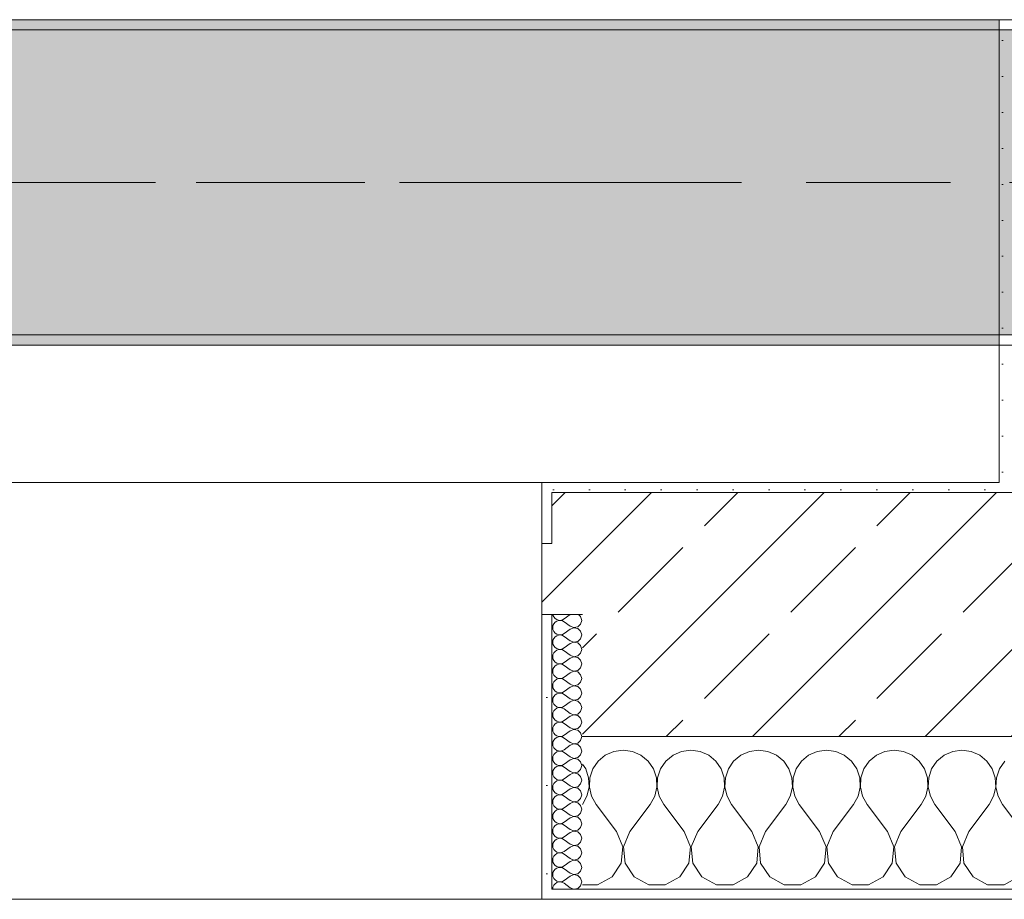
# Model space of a CAD drawing. Header units: metres. Extents: x -3.6 to 84.5, y -11 to 16.8.
# Tile 77 of 137: x 21.006 to 21.975, y -0.155 to 0.71. Entities that reach past the tile are written whole.
import ezdxf

# ---------------------------------------------------------------- set-up
doc = ezdxf.new("R2010")
doc.units = ezdxf.units.M
doc.header["$MEASUREMENT"] = 0
doc.linetypes.add('Achse', pattern=[0.2, 0.1, -0.05, 0, -0.05])
doc.linetypes.add('Strichlinie doppelt', pattern=[0.546806, 0.264583, -0.105833, 0.070556, -0.105833])
for name, color, linetype in [('451 - Universal.Achsen Raster', 7, 'Continuous'), ('604 - Struktur.Wand Aussen', 7, 'Continuous'), ('607 - Struktur.Stütze', 7, 'Continuous'), ('608 - Struktur.Träger', 7, 'Continuous')]:
    doc.layers.add(name, color=color, linetype=linetype)
pattern_1 = [(45, (0, 0), (-0.01767767, 0.01767767), [0, -0.025])]
pattern_2 = [(0, (0, 0), (0, 0.08660254), [0, -0.05]), (0, (0.025, 0.0433), (0, 0.08660254), [0, -0.05])]
pattern_3 = [(45, (0, 0), (-0.08485281, 0.08485281), []), (45, (-0.04243, 0.04243), (-0.08485281, 0.08485281), [0.09, -0.03])]

# ---------------------------------------------------------------- blocks, each defined once
blk = doc.blocks.new('*X75')
at = {"layer": '604 - Struktur.Wand Aussen', "color": 7, "linetype": 'Continuous', "lineweight": 5}
for p, q in [((21.59089, -0.0096), (21.58248, -0.01331)), ((21.6, -0.00833), (21.59089, -0.0096)), ((21.60911, -0.0096), (21.6, -0.00833)), ((21.61752, -0.01331), (21.60911, -0.0096)), ((21.65756, -0.0096), (21.64914, -0.01331)), ((21.66667, -0.00833), (21.65756, -0.0096)), ((21.67578, -0.0096), (21.66667, -0.00833)), ((21.68419, -0.01331), (21.67578, -0.0096)), ((21.72422, -0.0096), (21.71581, -0.01331)), ((21.73333, -0.00833), (21.72422, -0.0096)), ((21.74244, -0.0096), (21.73333, -0.00833)), ((21.75086, -0.01331), (21.74244, -0.0096)), ((21.79089, -0.0096), (21.78248, -0.01331)), ((21.8, -0.00833), (21.79089, -0.0096)), ((21.80911, -0.0096), (21.8, -0.00833)), ((21.81752, -0.01331), (21.80911, -0.0096)), ((21.85756, -0.0096), (21.84914, -0.01331)), ((21.86667, -0.00833), (21.85756, -0.0096)), ((21.87578, -0.0096), (21.86667, -0.00833)), ((21.88419, -0.01331), (21.87578, -0.0096)), ((21.92422, -0.0096), (21.91581, -0.01331)), ((21.93333, -0.00833), (21.92422, -0.0096)), ((21.94244, -0.0096), (21.93333, -0.00833)), ((21.95086, -0.01331), (21.94244, -0.0096)), ((21.57539, -0.01918), (21.57019, -0.02676)), ((21.58248, -0.01331), (21.57539, -0.01918)), ((21.62461, -0.01918), (21.61752, -0.01331)), ((21.62981, -0.02676), (21.62461, -0.01918)), ((21.64206, -0.01918), (21.63685, -0.02676)), ((21.64914, -0.01331), (21.64206, -0.01918)), ((21.69127, -0.01918), (21.68419, -0.01331)), ((21.69648, -0.02676), (21.69127, -0.01918)), ((21.70873, -0.01918), (21.70352, -0.02676)), ((21.71581, -0.01331), (21.70873, -0.01918)), ((21.75794, -0.01918), (21.75086, -0.01331)), ((21.76315, -0.02676), (21.75794, -0.01918)), ((21.77539, -0.01918), (21.77019, -0.02676)), ((21.78248, -0.01331), (21.77539, -0.01918)), ((21.82461, -0.01918), (21.81752, -0.01331)), ((21.82981, -0.02676), (21.82461, -0.01918)), ((21.84206, -0.01918), (21.83685, -0.02676)), ((21.84914, -0.01331), (21.84206, -0.01918)), ((21.89127, -0.01918), (21.88419, -0.01331)), ((21.89648, -0.02676), (21.89127, -0.01918)), ((21.90873, -0.01918), (21.90352, -0.02676)), ((21.91581, -0.01331), (21.90873, -0.01918)), ((21.95794, -0.01918), (21.95086, -0.01331)), ((21.96315, -0.02676), (21.95794, -0.01918)), ((21.97539, -0.01918), (21.97019, -0.02676)), ((21.56315, -0.02676), (21.56, -0.02218)), ((21.56609, -0.03547), (21.56315, -0.02676)), ((21.57019, -0.02676), (21.56725, -0.03547)), ((21.63275, -0.03547), (21.62981, -0.02676)), ((21.63685, -0.02676), (21.63391, -0.03547)), ((21.69942, -0.03547), (21.69648, -0.02676)), ((21.70352, -0.02676), (21.70058, -0.03547)), ((21.76609, -0.03547), (21.76315, -0.02676)), ((21.77019, -0.02676), (21.76725, -0.03547)), ((21.83275, -0.03547), (21.82981, -0.02676)), ((21.83685, -0.02676), (21.83391, -0.03547)), ((21.89942, -0.03547), (21.89648, -0.02676)), ((21.90352, -0.02676), (21.90058, -0.03547)), ((21.96609, -0.03547), (21.96315, -0.02676)), ((21.97019, -0.02676), (21.96725, -0.03547)), ((21.56653, -0.04466), (21.56609, -0.03547)), ((21.56725, -0.03547), (21.5668, -0.04466)), ((21.6332, -0.04466), (21.63275, -0.03547)), ((21.63391, -0.03547), (21.63347, -0.04466)), ((21.69987, -0.04466), (21.69942, -0.03547)), ((21.70058, -0.03547), (21.70013, -0.04466)), ((21.76653, -0.04466), (21.76609, -0.03547)), ((21.76725, -0.03547), (21.7668, -0.04466)), ((21.8332, -0.04466), (21.83275, -0.03547)), ((21.83391, -0.03547), (21.83347, -0.04466)), ((21.89987, -0.04466), (21.89942, -0.03547)), ((21.90058, -0.03547), (21.90013, -0.04466)), ((21.96653, -0.04466), (21.96609, -0.03547)), ((21.96725, -0.03547), (21.9668, -0.04466)), ((21.56445, -0.05362), (21.56653, -0.04466)), ((21.5668, -0.04466), (21.56888, -0.05362)), ((21.63112, -0.05362), (21.6332, -0.04466)), ((21.63347, -0.04466), (21.63555, -0.05362)), ((21.69778, -0.05362), (21.69987, -0.04466)), ((21.70013, -0.04466), (21.70222, -0.05362)), ((21.76445, -0.05362), (21.76653, -0.04466)), ((21.7668, -0.04466), (21.76888, -0.05362)), ((21.83112, -0.05362), (21.8332, -0.04466)), ((21.83347, -0.04466), (21.83555, -0.05362)), ((21.89778, -0.05362), (21.89987, -0.04466)), ((21.90013, -0.04466), (21.90222, -0.05362)), ((21.96445, -0.05362), (21.96653, -0.04466)), ((21.9668, -0.04466), (21.96888, -0.05362)), ((21.56, -0.06167), (21.56445, -0.05362)), ((21.56888, -0.05362), (21.57333, -0.06167)), ((21.62667, -0.06167), (21.63112, -0.05362)), ((21.63555, -0.05362), (21.64, -0.06167)), ((21.69333, -0.06167), (21.69778, -0.05362)), ((21.70222, -0.05362), (21.70667, -0.06167)), ((21.76, -0.06167), (21.76445, -0.05362)), ((21.76888, -0.05362), (21.77333, -0.06167)), ((21.82667, -0.06167), (21.83112, -0.05362)), ((21.83555, -0.05362), (21.84, -0.06167)), ((21.89333, -0.06167), (21.89778, -0.05362)), ((21.90222, -0.05362), (21.90667, -0.06167)), ((21.96, -0.06167), (21.96445, -0.05362)), ((21.96888, -0.05362), (21.97333, -0.06167)), ((21.59333, -0.08833), (21.57333, -0.06167)), ((21.60667, -0.08833), (21.62667, -0.06167)), ((21.66, -0.08833), (21.64, -0.06167)), ((21.67333, -0.08833), (21.69333, -0.06167)), ((21.72667, -0.08833), (21.70667, -0.06167)), ((21.74, -0.08833), (21.76, -0.06167)), ((21.79333, -0.08833), (21.77333, -0.06167)), ((21.80667, -0.08833), (21.82667, -0.06167)), ((21.86, -0.08833), (21.84, -0.06167)), ((21.87333, -0.08833), (21.89333, -0.06167)), ((21.92667, -0.08833), (21.90667, -0.06167)), ((21.94, -0.08833), (21.96, -0.06167)), ((21.99333, -0.08833), (21.97333, -0.06167)), ((21.59962, -0.1033), (21.59333, -0.08833)), ((21.60667, -0.08833), (21.60038, -0.1033)), ((21.66629, -0.1033), (21.66, -0.08833)), ((21.67333, -0.08833), (21.66705, -0.1033)), ((21.73295, -0.1033), (21.72667, -0.08833)), ((21.74, -0.08833), (21.73371, -0.1033)), ((21.79962, -0.1033), (21.79333, -0.08833)), ((21.80667, -0.08833), (21.80038, -0.1033)), ((21.86629, -0.1033), (21.86, -0.08833)), ((21.87333, -0.08833), (21.86705, -0.1033)), ((21.93295, -0.1033), (21.92667, -0.08833)), ((21.94, -0.08833), (21.93371, -0.1033)), ((21.59808, -0.11947), (21.59962, -0.1033)), ((21.60038, -0.1033), (21.60192, -0.11947)), ((21.66475, -0.11947), (21.66629, -0.1033)), ((21.66705, -0.1033), (21.66858, -0.11947)), ((21.73142, -0.11947), (21.73295, -0.1033)), ((21.73371, -0.1033), (21.73525, -0.11947)), ((21.79808, -0.11947), (21.79962, -0.1033)), ((21.80038, -0.1033), (21.80192, -0.11947)), ((21.86475, -0.11947), (21.86629, -0.1033)), ((21.86705, -0.1033), (21.86858, -0.11947)), ((21.93142, -0.11947), (21.93295, -0.1033)), ((21.93371, -0.1033), (21.93525, -0.11947)), ((21.5891, -0.13299), (21.59808, -0.11947)), ((21.60192, -0.11947), (21.6109, -0.13299)), ((21.65576, -0.13299), (21.66475, -0.11947)), ((21.66858, -0.11947), (21.67757, -0.13299)), ((21.72243, -0.13299), (21.73142, -0.11947)), ((21.73525, -0.11947), (21.74424, -0.13299)), ((21.7891, -0.13299), (21.79808, -0.11947)), ((21.80192, -0.11947), (21.8109, -0.13299)), ((21.85576, -0.13299), (21.86475, -0.11947)), ((21.86858, -0.11947), (21.87757, -0.13299)), ((21.92243, -0.13299), (21.93142, -0.11947)), ((21.93525, -0.11947), (21.94424, -0.13299)), ((21.57479, -0.14066), (21.5891, -0.13299)), ((21.6109, -0.13299), (21.62521, -0.14066)), ((21.64145, -0.14066), (21.65576, -0.13299)), ((21.67757, -0.13299), (21.69188, -0.14066)), ((21.70812, -0.14066), (21.72243, -0.13299)), ((21.74424, -0.13299), (21.75855, -0.14066)), ((21.77479, -0.14066), (21.7891, -0.13299)), ((21.8109, -0.13299), (21.82521, -0.14066)), ((21.84145, -0.14066), (21.85576, -0.13299)), ((21.87757, -0.13299), (21.89188, -0.14066)), ((21.90812, -0.14066), (21.92243, -0.13299)), ((21.94424, -0.13299), (21.95855, -0.14066)), ((21.97479, -0.14066), (21.9891, -0.13299)), ((21.56, -0.14066), (21.57479, -0.14066)), ((21.62521, -0.14066), (21.64145, -0.14066)), ((21.69188, -0.14066), (21.70812, -0.14066)), ((21.75855, -0.14066), (21.77479, -0.14066)), ((21.82521, -0.14066), (21.84145, -0.14066)), ((21.89188, -0.14066), (21.90812, -0.14066)), ((21.95855, -0.14066), (21.97479, -0.14066))]:
    blk.add_line(p, q, dxfattribs=at)
blk = doc.blocks.new('*X96')
at = {"layer": '604 - Struktur.Wand Aussen', "color": 7, "linetype": 'Continuous', "lineweight": 5}
for p, q in [((21.53091, 0.125), (21.53099, 0.12448)), ((21.53099, 0.12448), (21.53178, 0.12267)), ((21.53178, 0.12267), (21.53304, 0.12116)), ((21.53304, 0.11742), (21.53178, 0.1159)), ((21.53304, 0.12116), (21.53466, 0.12004)), ((21.53466, 0.11853), (21.53304, 0.11742)), ((21.53466, 0.12004), (21.53653, 0.11941)), ((21.53653, 0.11916), (21.53466, 0.11853)), ((21.53653, 0.11941), (21.5385, 0.11931)), ((21.5385, 0.11926), (21.53653, 0.11916)), ((21.5385, 0.11931), (21.54042, 0.11976)), ((21.54042, 0.11881), (21.5385, 0.11926)), ((21.54042, 0.11976), (21.54214, 0.12071)), ((21.54214, 0.11786), (21.54042, 0.11881)), ((21.54786, 0.125), (21.54214, 0.12071)), ((21.54786, 0.11357), (21.54214, 0.11786)), ((21.55822, 0.12304), (21.55608, 0.125)), ((21.55929, 0.11929), (21.55822, 0.12304)), ((21.55822, 0.11553), (21.55929, 0.11929)), ((21.53099, 0.11409), (21.53071, 0.11214)), ((21.53071, 0.11214), (21.53099, 0.11019)), ((21.53178, 0.1159), (21.53099, 0.11409)), ((21.53099, 0.11019), (21.53178, 0.10839)), ((21.53178, 0.10839), (21.53304, 0.10687)), ((21.53304, 0.10687), (21.53466, 0.10575)), ((21.54786, 0.11071), (21.54214, 0.10643)), ((21.54786, 0.11357), (21.5515, 0.11217)), ((21.5515, 0.11211), (21.54786, 0.11071)), ((21.5515, 0.11217), (21.55534, 0.1129)), ((21.55534, 0.11139), (21.5515, 0.11211)), ((21.55534, 0.1129), (21.55822, 0.11553)), ((21.55822, 0.10876), (21.55534, 0.11139)), ((21.55929, 0.105), (21.55822, 0.10876)), ((21.53099, 0.09981), (21.53071, 0.09786)), ((21.53071, 0.09786), (21.53099, 0.09591)), ((21.53178, 0.10161), (21.53099, 0.09981)), ((21.53304, 0.10313), (21.53178, 0.10161)), ((21.53466, 0.10425), (21.53304, 0.10313)), ((21.53466, 0.10575), (21.53653, 0.10512)), ((21.53653, 0.10488), (21.53466, 0.10425)), ((21.53653, 0.10512), (21.5385, 0.10503)), ((21.5385, 0.10497), (21.53653, 0.10488)), ((21.5385, 0.10503), (21.54042, 0.10547)), ((21.54042, 0.10453), (21.5385, 0.10497)), ((21.54042, 0.10547), (21.54214, 0.10643)), ((21.54214, 0.10357), (21.54042, 0.10453)), ((21.54786, 0.09929), (21.54214, 0.10357)), ((21.54786, 0.09929), (21.5515, 0.09789)), ((21.5515, 0.09783), (21.54786, 0.09643)), ((21.5515, 0.09789), (21.55534, 0.09861)), ((21.55534, 0.0971), (21.5515, 0.09783)), ((21.55534, 0.09861), (21.55822, 0.10124)), ((21.55822, 0.09447), (21.55534, 0.0971)), ((21.55822, 0.10124), (21.55929, 0.105)), ((21.53099, 0.09591), (21.53178, 0.0941)), ((21.53178, 0.08733), (21.53099, 0.08552)), ((21.53178, 0.0941), (21.53304, 0.09258)), ((21.53304, 0.08884), (21.53178, 0.08733)), ((21.53304, 0.09258), (21.53466, 0.09147)), ((21.53466, 0.08996), (21.53304, 0.08884)), ((21.53466, 0.09147), (21.53653, 0.09084)), ((21.53653, 0.09059), (21.53466, 0.08996)), ((21.53653, 0.09084), (21.5385, 0.09074)), ((21.5385, 0.09069), (21.53653, 0.09059)), ((21.5385, 0.09074), (21.54042, 0.09119)), ((21.54042, 0.09024), (21.5385, 0.09069)), ((21.54042, 0.09119), (21.54214, 0.09214)), ((21.54214, 0.08929), (21.54042, 0.09024)), ((21.54786, 0.09643), (21.54214, 0.09214)), ((21.54786, 0.085), (21.54214, 0.08929)), ((21.55929, 0.09071), (21.55822, 0.09447)), ((21.55822, 0.08696), (21.55929, 0.09071)), ((21.53099, 0.08552), (21.53071, 0.08357)), ((21.53071, 0.08357), (21.53099, 0.08162)), ((21.53099, 0.08162), (21.53178, 0.07982)), ((21.53178, 0.07982), (21.53304, 0.0783)), ((21.53304, 0.0783), (21.53466, 0.07718)), ((21.54042, 0.0769), (21.54214, 0.07786)), ((21.54786, 0.08214), (21.54214, 0.07786)), ((21.54786, 0.085), (21.5515, 0.0836)), ((21.5515, 0.08354), (21.54786, 0.08214)), ((21.5515, 0.0836), (21.55534, 0.08433)), ((21.55534, 0.08282), (21.5515, 0.08354)), ((21.55534, 0.08433), (21.55822, 0.08696)), ((21.55822, 0.08018), (21.55534, 0.08282)), ((21.55929, 0.07643), (21.55822, 0.08018)), ((21.53099, 0.07124), (21.53071, 0.06929)), ((21.53071, 0.06929), (21.53099, 0.06733)), ((21.53178, 0.07304), (21.53099, 0.07124)), ((21.53304, 0.07456), (21.53178, 0.07304)), ((21.53466, 0.07567), (21.53304, 0.07456)), ((21.53466, 0.07718), (21.53653, 0.07655)), ((21.53653, 0.0763), (21.53466, 0.07567)), ((21.53653, 0.07655), (21.5385, 0.07646)), ((21.5385, 0.0764), (21.53653, 0.0763)), ((21.5385, 0.07646), (21.54042, 0.0769)), ((21.54042, 0.07595), (21.5385, 0.0764)), ((21.54214, 0.075), (21.54042, 0.07595)), ((21.54786, 0.07071), (21.54214, 0.075)), ((21.54786, 0.06786), (21.54214, 0.06357)), ((21.54786, 0.07071), (21.5515, 0.06931)), ((21.5515, 0.06926), (21.54786, 0.06786)), ((21.5515, 0.06931), (21.55534, 0.07004)), ((21.55534, 0.06853), (21.5515, 0.06926)), ((21.55534, 0.07004), (21.55822, 0.07267)), ((21.55822, 0.0659), (21.55534, 0.06853)), ((21.55822, 0.07267), (21.55929, 0.07643)), ((21.53099, 0.06733), (21.53178, 0.06553)), ((21.53178, 0.05876), (21.53099, 0.05695)), ((21.53178, 0.06553), (21.53304, 0.06401)), ((21.53304, 0.06027), (21.53178, 0.05876)), ((21.53304, 0.06401), (21.53466, 0.0629)), ((21.53466, 0.06139), (21.53304, 0.06027)), ((21.53466, 0.0629), (21.53653, 0.06227)), ((21.53653, 0.06202), (21.53466, 0.06139)), ((21.53653, 0.06227), (21.5385, 0.06217)), ((21.5385, 0.06211), (21.53653, 0.06202)), ((21.5385, 0.06217), (21.54042, 0.06262)), ((21.54042, 0.06167), (21.5385, 0.06211)), ((21.54042, 0.06262), (21.54214, 0.06357)), ((21.54214, 0.06071), (21.54042, 0.06167)), ((21.54786, 0.05643), (21.54214, 0.06071)), ((21.55534, 0.05575), (21.55822, 0.05839)), ((21.55929, 0.06214), (21.55822, 0.0659)), ((21.55822, 0.05839), (21.55929, 0.06214)), ((21.53099, 0.05695), (21.53071, 0.055)), ((21.53071, 0.055), (21.53099, 0.05305)), ((21.53099, 0.05305), (21.53178, 0.05124)), ((21.53178, 0.05124), (21.53304, 0.04973)), ((21.53304, 0.04973), (21.53466, 0.04861)), ((21.53466, 0.04861), (21.53653, 0.04798)), ((21.54042, 0.04833), (21.54214, 0.04929)), ((21.54786, 0.05357), (21.54214, 0.04929)), ((21.54786, 0.05643), (21.5515, 0.05503)), ((21.5515, 0.05497), (21.54786, 0.05357)), ((21.5515, 0.05503), (21.55534, 0.05575)), ((21.55534, 0.05425), (21.5515, 0.05497)), ((21.55822, 0.05161), (21.55534, 0.05425)), ((21.55929, 0.04786), (21.55822, 0.05161)), ((21.53099, 0.04267), (21.53071, 0.04071)), ((21.53071, 0.04071), (21.53099, 0.03876)), ((21.53178, 0.04447), (21.53099, 0.04267)), ((21.53099, 0.03876), (21.53178, 0.03696)), ((21.53304, 0.04599), (21.53178, 0.04447)), ((21.53466, 0.0471), (21.53304, 0.04599)), ((21.53653, 0.04773), (21.53466, 0.0471)), ((21.53653, 0.04798), (21.5385, 0.04789)), ((21.5385, 0.04783), (21.53653, 0.04773)), ((21.5385, 0.04789), (21.54042, 0.04833)), ((21.54042, 0.04738), (21.5385, 0.04783)), ((21.54214, 0.04643), (21.54042, 0.04738)), ((21.54786, 0.04214), (21.54214, 0.04643)), ((21.54786, 0.03929), (21.54214, 0.035)), ((21.54786, 0.04214), (21.5515, 0.04074)), ((21.5515, 0.04069), (21.54786, 0.03929)), ((21.5515, 0.04074), (21.55534, 0.04147)), ((21.55534, 0.03996), (21.5515, 0.04069)), ((21.55534, 0.04147), (21.55822, 0.0441)), ((21.55822, 0.03733), (21.55534, 0.03996)), ((21.55822, 0.0441), (21.55929, 0.04786)), ((21.53178, 0.03018), (21.53099, 0.02838)), ((21.53178, 0.03696), (21.53304, 0.03544)), ((21.53304, 0.0317), (21.53178, 0.03018)), ((21.53304, 0.03544), (21.53466, 0.03433)), ((21.53466, 0.03282), (21.53304, 0.0317)), ((21.53466, 0.03433), (21.53653, 0.0337)), ((21.53653, 0.03345), (21.53466, 0.03282)), ((21.53653, 0.0337), (21.5385, 0.0336)), ((21.5385, 0.03354), (21.53653, 0.03345)), ((21.5385, 0.0336), (21.54042, 0.03405)), ((21.54042, 0.0331), (21.5385, 0.03354)), ((21.54042, 0.03405), (21.54214, 0.035)), ((21.54214, 0.03214), (21.54042, 0.0331)), ((21.54786, 0.02786), (21.54214, 0.03214)), ((21.55534, 0.02718), (21.55822, 0.02982)), ((21.55929, 0.03357), (21.55822, 0.03733)), ((21.55822, 0.02982), (21.55929, 0.03357)), ((21.53099, 0.02838), (21.53071, 0.02643)), ((21.53071, 0.02643), (21.53099, 0.02448)), ((21.53099, 0.02448), (21.53178, 0.02267)), ((21.53178, 0.02267), (21.53304, 0.02116)), ((21.53304, 0.02116), (21.53466, 0.02004)), ((21.53466, 0.02004), (21.53653, 0.01941)), ((21.53653, 0.01941), (21.5385, 0.01931)), ((21.5385, 0.01931), (21.54042, 0.01976)), ((21.54042, 0.01976), (21.54214, 0.02071)), ((21.54786, 0.025), (21.54214, 0.02071)), ((21.54786, 0.02786), (21.5515, 0.02646)), ((21.5515, 0.0264), (21.54786, 0.025)), ((21.5515, 0.02646), (21.55534, 0.02718)), ((21.55534, 0.02567), (21.5515, 0.0264)), ((21.55822, 0.02304), (21.55534, 0.02567)), ((21.55929, 0.01929), (21.55822, 0.02304)), ((21.53099, 0.01409), (21.53071, 0.01214)), ((21.53071, 0.01214), (21.53099, 0.01019)), ((21.53178, 0.0159), (21.53099, 0.01409)), ((21.53099, 0.01019), (21.53178, 0.00839)), ((21.53304, 0.01742), (21.53178, 0.0159)), ((21.53466, 0.01853), (21.53304, 0.01742)), ((21.53653, 0.01916), (21.53466, 0.01853)), ((21.5385, 0.01926), (21.53653, 0.01916)), ((21.54042, 0.01881), (21.5385, 0.01926)), ((21.54214, 0.01786), (21.54042, 0.01881)), ((21.54786, 0.01357), (21.54214, 0.01786)), ((21.54786, 0.01071), (21.54214, 0.00643)), ((21.54786, 0.01357), (21.5515, 0.01217)), ((21.5515, 0.01211), (21.54786, 0.01071)), ((21.5515, 0.01217), (21.55534, 0.0129)), ((21.55534, 0.01139), (21.5515, 0.01211)), ((21.55534, 0.0129), (21.55822, 0.01553)), ((21.55822, 0.00876), (21.55534, 0.01139)), ((21.55822, 0.01553), (21.55929, 0.01929)), ((21.53178, 0.00161), (21.53099, -0.00019)), ((21.53178, 0.00839), (21.53304, 0.00687)), ((21.53304, 0.00313), (21.53178, 0.00161)), ((21.53304, 0.00687), (21.53466, 0.00575)), ((21.53466, 0.00425), (21.53304, 0.00313)), ((21.53466, 0.00575), (21.53653, 0.00512)), ((21.53653, 0.00488), (21.53466, 0.00425)), ((21.53653, 0.00512), (21.5385, 0.00503)), ((21.5385, 0.00497), (21.53653, 0.00488)), ((21.5385, 0.00503), (21.54042, 0.00547)), ((21.54042, 0.00453), (21.5385, 0.00497)), ((21.54042, 0.00547), (21.54214, 0.00643)), ((21.54214, 0.00357), (21.54042, 0.00453)), ((21.54786, -0.00071), (21.54214, 0.00357)), ((21.55534, -0.00139), (21.55822, 0.00124)), ((21.55929, 0.005), (21.55822, 0.00876)), ((21.55822, 0.00124), (21.55929, 0.005)), ((21.53099, -0.00019), (21.53071, -0.00214)), ((21.53071, -0.00214), (21.53099, -0.00409)), ((21.53099, -0.00409), (21.53178, -0.0059)), ((21.53178, -0.0059), (21.53304, -0.00742)), ((21.53304, -0.00742), (21.53466, -0.00853)), ((21.53466, -0.00853), (21.53653, -0.00916)), ((21.53653, -0.00941), (21.53466, -0.01004)), ((21.53653, -0.00916), (21.5385, -0.00926)), ((21.5385, -0.00931), (21.53653, -0.00941)), ((21.5385, -0.00926), (21.54042, -0.00881)), ((21.54042, -0.00976), (21.5385, -0.00931)), ((21.54042, -0.00881), (21.54214, -0.00786)), ((21.54786, -0.00357), (21.54214, -0.00786)), ((21.54786, -0.00071), (21.5515, -0.00211)), ((21.5515, -0.00217), (21.54786, -0.00357)), ((21.5515, -0.00211), (21.55534, -0.00139)), ((21.55534, -0.0029), (21.5515, -0.00217)), ((21.55822, -0.00553), (21.55534, -0.0029)), ((21.55929, -0.00929), (21.55822, -0.00553)), ((21.55822, -0.01304), (21.55929, -0.00929)), ((21.53099, -0.01448), (21.53071, -0.01643)), ((21.53071, -0.01643), (21.53099, -0.01838)), ((21.53178, -0.01267), (21.53099, -0.01448)), ((21.53099, -0.01838), (21.53178, -0.02018)), ((21.53304, -0.01116), (21.53178, -0.01267)), ((21.53466, -0.01004), (21.53304, -0.01116)), ((21.54214, -0.01071), (21.54042, -0.00976)), ((21.54786, -0.015), (21.54214, -0.01071)), ((21.54786, -0.01786), (21.54214, -0.02214)), ((21.54786, -0.015), (21.5515, -0.0164)), ((21.5515, -0.01646), (21.54786, -0.01786)), ((21.5515, -0.0164), (21.55534, -0.01567)), ((21.55534, -0.01718), (21.5515, -0.01646)), ((21.55534, -0.01567), (21.55822, -0.01304)), ((21.55822, -0.01982), (21.55534, -0.01718)), ((21.53099, -0.02876), (21.53071, -0.03071)), ((21.53178, -0.02696), (21.53099, -0.02876)), ((21.53178, -0.02018), (21.53304, -0.0217)), ((21.53304, -0.02544), (21.53178, -0.02696)), ((21.53304, -0.0217), (21.53466, -0.02282)), ((21.53466, -0.02433), (21.53304, -0.02544)), ((21.53466, -0.02282), (21.53653, -0.02345)), ((21.53653, -0.0237), (21.53466, -0.02433)), ((21.53653, -0.02345), (21.5385, -0.02354)), ((21.5385, -0.0236), (21.53653, -0.0237)), ((21.5385, -0.02354), (21.54042, -0.0231)), ((21.54042, -0.02405), (21.5385, -0.0236)), ((21.54042, -0.0231), (21.54214, -0.02214)), ((21.54214, -0.025), (21.54042, -0.02405)), ((21.54786, -0.02929), (21.54214, -0.025)), ((21.55534, -0.02996), (21.55822, -0.02733)), ((21.55929, -0.02357), (21.55822, -0.01982)), ((21.55822, -0.02733), (21.55929, -0.02357)), ((21.53071, -0.03071), (21.53099, -0.03267)), ((21.53099, -0.03267), (21.53178, -0.03447)), ((21.53178, -0.03447), (21.53304, -0.03599)), ((21.53304, -0.03599), (21.53466, -0.0371)), ((21.53466, -0.03861), (21.53304, -0.03973)), ((21.53466, -0.0371), (21.53653, -0.03773)), ((21.53653, -0.03798), (21.53466, -0.03861)), ((21.53653, -0.03773), (21.5385, -0.03783)), ((21.5385, -0.03789), (21.53653, -0.03798)), ((21.5385, -0.03783), (21.54042, -0.03738)), ((21.54042, -0.03833), (21.5385, -0.03789)), ((21.54042, -0.03738), (21.54214, -0.03643)), ((21.54214, -0.03929), (21.54042, -0.03833)), ((21.54786, -0.03214), (21.54214, -0.03643)), ((21.54786, -0.02929), (21.5515, -0.03069)), ((21.5515, -0.03074), (21.54786, -0.03214)), ((21.5515, -0.03069), (21.55534, -0.02996)), ((21.55534, -0.03147), (21.5515, -0.03074)), ((21.55822, -0.0341), (21.55534, -0.03147)), ((21.55929, -0.03786), (21.55822, -0.0341)), ((21.55822, -0.04161), (21.55929, -0.03786)), ((21.53099, -0.04305), (21.53071, -0.045)), ((21.53071, -0.045), (21.53099, -0.04695)), ((21.53178, -0.04124), (21.53099, -0.04305)), ((21.53099, -0.04695), (21.53178, -0.04876)), ((21.53304, -0.03973), (21.53178, -0.04124)), ((21.54786, -0.04357), (21.54214, -0.03929)), ((21.54786, -0.04643), (21.54214, -0.05071)), ((21.54786, -0.04357), (21.5515, -0.04497)), ((21.5515, -0.04503), (21.54786, -0.04643)), ((21.5515, -0.04497), (21.55534, -0.04425)), ((21.55534, -0.04575), (21.5515, -0.04503)), ((21.55534, -0.04425), (21.55822, -0.04161)), ((21.55822, -0.04839), (21.55534, -0.04575)), ((21.55929, -0.05214), (21.55822, -0.04839)), ((21.53099, -0.05733), (21.53071, -0.05929)), ((21.53178, -0.05553), (21.53099, -0.05733)), ((21.53178, -0.04876), (21.53304, -0.05027)), ((21.53304, -0.05401), (21.53178, -0.05553)), ((21.53304, -0.05027), (21.53466, -0.05139)), ((21.53466, -0.0529), (21.53304, -0.05401)), ((21.53466, -0.05139), (21.53653, -0.05202)), ((21.53653, -0.05227), (21.53466, -0.0529)), ((21.53653, -0.05202), (21.5385, -0.05211)), ((21.5385, -0.05217), (21.53653, -0.05227)), ((21.5385, -0.05211), (21.54042, -0.05167)), ((21.54042, -0.05262), (21.5385, -0.05217)), ((21.54042, -0.05167), (21.54214, -0.05071)), ((21.54214, -0.05357), (21.54042, -0.05262)), ((21.54786, -0.05786), (21.54214, -0.05357)), ((21.54786, -0.05786), (21.5515, -0.05926)), ((21.55534, -0.05853), (21.55822, -0.0559)), ((21.55822, -0.0559), (21.55929, -0.05214)), ((21.53071, -0.05929), (21.53099, -0.06124)), ((21.53099, -0.06124), (21.53178, -0.06304)), ((21.53178, -0.06304), (21.53304, -0.06456)), ((21.53304, -0.06456), (21.53466, -0.06567)), ((21.53466, -0.06718), (21.53304, -0.0683)), ((21.53466, -0.06567), (21.53653, -0.0663)), ((21.53653, -0.06655), (21.53466, -0.06718)), ((21.53653, -0.0663), (21.5385, -0.0664)), ((21.5385, -0.06646), (21.53653, -0.06655)), ((21.5385, -0.0664), (21.54042, -0.06595)), ((21.54042, -0.0669), (21.5385, -0.06646)), ((21.54042, -0.06595), (21.54214, -0.065)), ((21.54214, -0.06786), (21.54042, -0.0669)), ((21.54786, -0.06071), (21.54214, -0.065)), ((21.5515, -0.05931), (21.54786, -0.06071)), ((21.5515, -0.05926), (21.55534, -0.05853)), ((21.55534, -0.06004), (21.5515, -0.05931)), ((21.55822, -0.06267), (21.55534, -0.06004)), ((21.55929, -0.06643), (21.55822, -0.06267)), ((21.55822, -0.07018), (21.55929, -0.06643)), ((21.53099, -0.07162), (21.53071, -0.07357)), ((21.53071, -0.07357), (21.53099, -0.07552)), ((21.53178, -0.06982), (21.53099, -0.07162)), ((21.53099, -0.07552), (21.53178, -0.07733)), ((21.53304, -0.0683), (21.53178, -0.06982)), ((21.53178, -0.07733), (21.53304, -0.07884)), ((21.54786, -0.07214), (21.54214, -0.06786)), ((21.54786, -0.075), (21.54214, -0.07929)), ((21.54786, -0.07214), (21.5515, -0.07354)), ((21.5515, -0.0736), (21.54786, -0.075)), ((21.5515, -0.07354), (21.55534, -0.07282)), ((21.55534, -0.07433), (21.5515, -0.0736)), ((21.55534, -0.07282), (21.55822, -0.07018)), ((21.55822, -0.07696), (21.55534, -0.07433)), ((21.55929, -0.08071), (21.55822, -0.07696)), ((21.53099, -0.08591), (21.53071, -0.08786)), ((21.53178, -0.0841), (21.53099, -0.08591)), ((21.53304, -0.08258), (21.53178, -0.0841)), ((21.53304, -0.07884), (21.53466, -0.07996)), ((21.53466, -0.08147), (21.53304, -0.08258)), ((21.53466, -0.07996), (21.53653, -0.08059)), ((21.53653, -0.08084), (21.53466, -0.08147)), ((21.53653, -0.08059), (21.5385, -0.08069)), ((21.5385, -0.08074), (21.53653, -0.08084)), ((21.5385, -0.08069), (21.54042, -0.08024)), ((21.54042, -0.08119), (21.5385, -0.08074)), ((21.54042, -0.08024), (21.54214, -0.07929)), ((21.54214, -0.08214), (21.54042, -0.08119)), ((21.54786, -0.08643), (21.54214, -0.08214)), ((21.54786, -0.08643), (21.5515, -0.08783)), ((21.5515, -0.08783), (21.55534, -0.0871)), ((21.55534, -0.0871), (21.55822, -0.08447)), ((21.55822, -0.08447), (21.55929, -0.08071)), ((21.53071, -0.08786), (21.53099, -0.08981)), ((21.53099, -0.08981), (21.53178, -0.09161)), ((21.53178, -0.09161), (21.53304, -0.09313)), ((21.53304, -0.09313), (21.53466, -0.09425)), ((21.53466, -0.09575), (21.53304, -0.09687)), ((21.53466, -0.09425), (21.53653, -0.09488)), ((21.53653, -0.09512), (21.53466, -0.09575)), ((21.53653, -0.09488), (21.5385, -0.09497)), ((21.5385, -0.09503), (21.53653, -0.09512)), ((21.5385, -0.09497), (21.54042, -0.09453)), ((21.54042, -0.09547), (21.5385, -0.09503)), ((21.54042, -0.09453), (21.54214, -0.09357)), ((21.54214, -0.09643), (21.54042, -0.09547)), ((21.54786, -0.08929), (21.54214, -0.09357)), ((21.54786, -0.10071), (21.54214, -0.09643)), ((21.5515, -0.08789), (21.54786, -0.08929)), ((21.55534, -0.08861), (21.5515, -0.08789)), ((21.55822, -0.09124), (21.55534, -0.08861)), ((21.55929, -0.095), (21.55822, -0.09124)), ((21.55822, -0.09876), (21.55929, -0.095)), ((21.53099, -0.10019), (21.53071, -0.10214)), ((21.53071, -0.10214), (21.53099, -0.10409)), ((21.53178, -0.09839), (21.53099, -0.10019)), ((21.53099, -0.10409), (21.53178, -0.1059)), ((21.53304, -0.09687), (21.53178, -0.09839)), ((21.53178, -0.1059), (21.53304, -0.10742)), ((21.54786, -0.10357), (21.54214, -0.10786)), ((21.54786, -0.10071), (21.5515, -0.10211)), ((21.5515, -0.10217), (21.54786, -0.10357)), ((21.5515, -0.10211), (21.55534, -0.10139)), ((21.55534, -0.1029), (21.5515, -0.10217)), ((21.55534, -0.10139), (21.55822, -0.09876)), ((21.55822, -0.10553), (21.55534, -0.1029)), ((21.55929, -0.10929), (21.55822, -0.10553)), ((21.53099, -0.11448), (21.53071, -0.11643)), ((21.53178, -0.11267), (21.53099, -0.11448)), ((21.53304, -0.11116), (21.53178, -0.11267)), ((21.53304, -0.10742), (21.53466, -0.10853)), ((21.53466, -0.11004), (21.53304, -0.11116)), ((21.53466, -0.10853), (21.53653, -0.10916)), ((21.53653, -0.10941), (21.53466, -0.11004)), ((21.53653, -0.10916), (21.5385, -0.10926)), ((21.5385, -0.10931), (21.53653, -0.10941)), ((21.5385, -0.10926), (21.54042, -0.10881)), ((21.54042, -0.10976), (21.5385, -0.10931)), ((21.54042, -0.10881), (21.54214, -0.10786)), ((21.54214, -0.11071), (21.54042, -0.10976)), ((21.54786, -0.115), (21.54214, -0.11071)), ((21.54786, -0.115), (21.5515, -0.1164)), ((21.5515, -0.1164), (21.55534, -0.11567)), ((21.55534, -0.11567), (21.55822, -0.11304)), ((21.55822, -0.11304), (21.55929, -0.10929)), ((21.53071, -0.11643), (21.53099, -0.11838)), ((21.53099, -0.11838), (21.53178, -0.12018)), ((21.53178, -0.12018), (21.53304, -0.1217)), ((21.53304, -0.12544), (21.53178, -0.12696)), ((21.53304, -0.1217), (21.53466, -0.12282)), ((21.53466, -0.12433), (21.53304, -0.12544)), ((21.53466, -0.12282), (21.53653, -0.12345)), ((21.53653, -0.1237), (21.53466, -0.12433)), ((21.53653, -0.12345), (21.5385, -0.12354)), ((21.5385, -0.1236), (21.53653, -0.1237)), ((21.5385, -0.12354), (21.54042, -0.1231)), ((21.54042, -0.12405), (21.5385, -0.1236)), ((21.54042, -0.1231), (21.54214, -0.12214)), ((21.54214, -0.125), (21.54042, -0.12405)), ((21.54786, -0.11786), (21.54214, -0.12214)), ((21.54786, -0.12929), (21.54214, -0.125)), ((21.5515, -0.11646), (21.54786, -0.11786)), ((21.55534, -0.11718), (21.5515, -0.11646)), ((21.55822, -0.11982), (21.55534, -0.11718)), ((21.55929, -0.12357), (21.55822, -0.11982)), ((21.55822, -0.12733), (21.55929, -0.12357)), ((21.53099, -0.12876), (21.53071, -0.13071)), ((21.53071, -0.13071), (21.53099, -0.13267)), ((21.53178, -0.12696), (21.53099, -0.12876)), ((21.53099, -0.13267), (21.53178, -0.13447)), ((21.53178, -0.13447), (21.53304, -0.13599)), ((21.54786, -0.13214), (21.54214, -0.13643)), ((21.54786, -0.12929), (21.5515, -0.13069)), ((21.5515, -0.13074), (21.54786, -0.13214)), ((21.5515, -0.13069), (21.55534, -0.12996)), ((21.55534, -0.13147), (21.5515, -0.13074)), ((21.55534, -0.12996), (21.55822, -0.12733)), ((21.55822, -0.1341), (21.55534, -0.13147)), ((21.55929, -0.13786), (21.55822, -0.1341)), ((21.53099, -0.14305), (21.53071, -0.145)), ((21.53178, -0.14124), (21.53099, -0.14305)), ((21.53304, -0.13973), (21.53178, -0.14124)), ((21.53304, -0.13599), (21.53466, -0.1371)), ((21.53466, -0.13861), (21.53304, -0.13973)), ((21.53466, -0.1371), (21.53653, -0.13773)), ((21.53653, -0.13798), (21.53466, -0.13861)), ((21.53653, -0.13773), (21.5385, -0.13783)), ((21.5385, -0.13789), (21.53653, -0.13798)), ((21.5385, -0.13783), (21.54042, -0.13738)), ((21.54042, -0.13833), (21.5385, -0.13789)), ((21.54042, -0.13738), (21.54214, -0.13643)), ((21.54214, -0.13929), (21.54042, -0.13833)), ((21.54786, -0.14357), (21.54214, -0.13929)), ((21.54786, -0.14357), (21.5515, -0.14497)), ((21.5515, -0.14497), (21.55534, -0.14425)), ((21.55534, -0.14425), (21.55822, -0.14161)), ((21.55822, -0.14161), (21.55929, -0.13786))]:
    blk.add_line(p, q, dxfattribs=at)

msp = doc.modelspace()

# ---------------------------------------------------------------- hatches: boundary and pattern name
at = {"layer": '604 - Struktur.Wand Aussen', "linetype": 'Continuous', "lineweight": 0, "true_color": 0x000000}
h = msp.add_hatch(dxfattribs=at)
h.set_pattern_fill('Gips_0001', color=18, style=0, pattern_type=2)
h.set_pattern_definition(pattern_1)
h.paths.add_polyline_path([(21.53, 0.255), (21.52, 0.255), (21.52, 0.195), (21.53, 0.195)])
h = msp.add_hatch(dxfattribs=at)
h.set_pattern_fill('Gips_0001', color=18, style=0, pattern_type=2)
h.set_pattern_definition(pattern_1)
h.paths.add_polyline_path([(21.96999, 0.255), (21.53, 0.255), (21.53, 0.245), (21.96999, 0.245)])
h = msp.add_hatch(dxfattribs=at)
h.set_pattern_fill('Beton__Stahlbeton_0001', color=18, style=0, pattern_type=2)
h.set_pattern_definition(pattern_3)
h.paths.add_polyline_path([(21.52, 0.125), (21.53, 0.125), (21.56, 0.125), (21.56, 0.005), (22.7, 0.005), (22.7, 0.125), (22.73, 0.125), (22.74, 0.125), (22.74, 0.195), (22.73, 0.195), (22.73, 0.245), (21.53, 0.245), (21.53, 0.195), (21.52, 0.195)])
h = msp.add_hatch(dxfattribs=at)
h.set_pattern_fill('Verputz_0001', color=18, style=0, pattern_type=2)
h.set_pattern_definition(pattern_2)
h.paths.add_polyline_path([(21.53, -0.155), (21.53, 0.125), (21.52, 0.125), (21.52, -0.155)])
h = msp.add_hatch(dxfattribs=at)
h.set_pattern_fill('Verputz_0001', color=18, style=0, pattern_type=2)
h.set_pattern_definition(pattern_2)
h.paths.add_polyline_path([(21.53, -0.155), (22.73, -0.155), (22.73, -0.145), (21.53, -0.145)])
at = {"layer": '607 - Struktur.Stütze', "linetype": 'Continuous', "lineweight": 0, "true_color": 0x000000}
h = msp.add_hatch(dxfattribs=at)
h.set_pattern_fill('Gips_0001', color=18, style=0, pattern_type=2)
h.set_pattern_definition(pattern_1)
h.paths.add_polyline_path([(21.96999, 0.70998), (21.96999, 0.255), (21.97999, 0.255), (21.97999, 0.69998), (22.03997, 0.69998), (22.03997, 0.70998)])
h = msp.add_hatch(dxfattribs=at)
h.set_pattern_fill('Gips_0001', color=18, style=0, pattern_type=2)
h.set_pattern_definition(pattern_1)
h.paths.add_polyline_path([(21.96999, 0.255), (21.96999, 0.245), (22.28999, 0.245), (22.28999, 0.255), (22.27999, 0.255), (22.27999, 0.24998), (21.97999, 0.24998), (21.97999, 0.255)])
at = {"layer": '608 - Struktur.Träger', "linetype": 'Continuous', "lineweight": 0, "true_color": 0x000000}
h = msp.add_hatch(dxfattribs=at)
h.set_pattern_fill('Gips_0001', color=18, style=0, pattern_type=2)
h.set_pattern_definition(pattern_1)
h.paths.add_polyline_path([(21.96999, 0.70998), (18.68999, 0.70998), (18.68999, 0.69998), (21.96999, 0.69998)])
h = msp.add_hatch(dxfattribs=at)
h.set_pattern_fill('Beton__Stahlbeton_0001', color=18, style=0, pattern_type=2)
h.set_pattern_definition(pattern_3)
h.paths.add_polyline_path([(0.68999, 0.69998), (0.37999, 0.69998), (0.37999, 0.39998), (0.68999, 0.39998), (3.96999, 0.39998), (4.28999, 0.39998), (7.56999, 0.39998), (7.88999, 0.39998), (11.16999, 0.39998), (11.48999, 0.39998), (14.76999, 0.39998), (15.08999, 0.39998), (18.36999, 0.39998), (18.68999, 0.39998), (21.96999, 0.39998), (22.28999, 0.39998), (25.56999, 0.39998), (25.88999, 0.39998), (29.16999, 0.39998), (29.48999, 0.39998), (32.76999, 0.39998), (33.08999, 0.39998), (36.36999, 0.39998), (36.68999, 0.39998), (39.96999, 0.39998), (40.28999, 0.39998), (43.56999, 0.39998), (43.88999, 0.39998), (47.16999, 0.39998), (47.48999, 0.39998), (50.76999, 0.39998), (51.08999, 0.39998), (51.79999, 0.39998), (51.96999, 0.39998), (54.36999, 0.39998), (54.68999, 0.39998), (57.96999, 0.39998), (58.28999, 0.39998), (61.56999, 0.39998), (61.87999, 0.39998), (61.87999, 0.69998), (61.56999, 0.69998), (58.28999, 0.69998), (57.96999, 0.69998), (54.68999, 0.69998), (54.36999, 0.69998), (51.96999, 0.69998), (51.79999, 0.69998), (51.08999, 0.69998), (50.76999, 0.69998), (47.48999, 0.69998), (47.15998, 0.69998), (43.88999, 0.69998), (43.56999, 0.69998), (40.28999, 0.69998), (39.935, 0.69998), (36.68999, 0.69998), (36.36999, 0.69998), (33.08999, 0.69998), (32.76999, 0.69998), (29.48999, 0.69998), (29.16999, 0.69998), (25.88999, 0.69998), (25.56999, 0.69998), (22.28999, 0.69998), (21.96999, 0.69998), (18.68999, 0.69998), (18.36999, 0.69998), (15.08999, 0.69998), (14.76999, 0.69998), (11.48999, 0.69998), (11.16999, 0.69998), (7.88999, 0.69998), (7.56999, 0.69998), (4.28999, 0.69998), (3.96999, 0.69998)])
h = msp.add_hatch(dxfattribs=at)
h.set_pattern_fill('Gips_0001', color=18, style=0, pattern_type=2)
h.set_pattern_definition(pattern_1)
h.paths.add_polyline_path([(18.68999, 0.39998), (18.68999, 0.38998), (21.96999, 0.38998), (21.96999, 0.39998)])

# ---------------------------------------------------------------- linework, layer by layer
at = {"layer": '451 - Universal.Achsen Raster', "color": 160, "linetype": 'Strichlinie doppelt', "lineweight": 9, "true_color": 0x3232ff}
msp.add_line((64.93503, 0.54998), (-3.175, 0.54998), dxfattribs=at)
at = {"layer": '604 - Struktur.Wand Aussen', "color": 7, "linetype": 'Continuous', "lineweight": 13}
for p, q in [((21.52, 0.255), (19.12, 0.255)), ((22.73, 0.245), (21.53, 0.245)), ((21.53, 0.245), (21.53, 0.195)), ((21.52, 0.125), (21.52, 0.195)), ((21.56, 0.005), (22.7, 0.005)), ((19.12, -0.155), (21.52, -0.155))]:
    msp.add_line(p, q, dxfattribs=at)
at = {"layer": '604 - Struktur.Wand Aussen', "color": 7, "linetype": 'Continuous', "lineweight": 5}
for p, q in [((21.52, 0.245), (21.52, 0.255)), ((21.53, 0.255), (21.52, 0.255)), ((21.52, 0.195), (21.52, 0.245)), ((21.53, 0.195), (21.52, 0.195)), ((21.52, 0.005), (21.52, 0.125)), ((21.53, 0.125), (21.52, 0.125)), ((21.56, 0.125), (21.53, 0.125)), ((21.53, 0.125), (21.53, -0.145)), ((21.53, -0.145), (21.53, 0.125)), ((21.52, -0.005), (21.52, 0.005)), ((21.52, -0.145), (21.52, -0.005)), ((21.52, -0.155), (21.52, -0.145)), ((21.56, -0.145), (21.53, -0.145)), ((21.56, -0.145), (22.7, -0.145)), ((21.53, -0.155), (21.52, -0.155))]:
    msp.add_line(p, q, dxfattribs=at)
at = {"layer": '604 - Struktur.Wand Aussen', "color": 7, "linetype": 'Continuous', "lineweight": 5, "flags": 128}
for points in [[(21.96999, 0.255), (21.53, 0.255)], [(21.53, -0.155), (22.73, -0.155)]]:
    msp.add_lwpolyline(points, dxfattribs=at)
at = {"layer": '607 - Struktur.Stütze', "color": 7, "linetype": 'Continuous', "lineweight": 5, "flags": 128}
msp.add_lwpolyline([(22.03997, 0.70998), (21.96999, 0.70998), (21.96999, 0.255)], dxfattribs=at)
at = {"layer": '608 - Struktur.Träger', "color": 7, "linetype": 'Continuous', "lineweight": 13}
for p, q in [((0.37999, 0.70998), (61.87999, 0.70998)), ((21.96999, 0.69998), (18.68999, 0.69998)), ((22.28999, 0.69998), (21.96999, 0.69998)), ((0.37999, 0.38998), (61.87999, 0.38998))]:
    msp.add_line(p, q, dxfattribs=at)
at = {"layer": '608 - Struktur.Träger', "color": 7, "linetype": 'Continuous', "lineweight": 5}
for p, q in [((21.96999, 0.70998), (18.68999, 0.70998)), ((21.96999, 0.70998), (21.96999, 0.69998)), ((21.96999, 0.39998), (21.96999, 0.38998)), ((21.96999, 0.38998), (18.68999, 0.38998))]:
    msp.add_line(p, q, dxfattribs=at)
at = {"layer": '608 - Struktur.Träger', "color": 7, "linetype": 'Achse', "lineweight": 9}
msp.add_line((0.37999, 0.54998), (61.87999, 0.54998), dxfattribs=at)
at = {"layer": '608 - Struktur.Träger', "color": 7, "linetype": 'Continuous', "lineweight": 13, "flags": 128}
msp.add_lwpolyline([(54.68999, 0.39998), (54.36999, 0.39998), (51.96999, 0.39998), (51.79999, 0.39998), (51.08999, 0.39998), (50.76999, 0.39998), (47.48999, 0.39998), (47.16999, 0.39998), (43.88999, 0.39998), (43.56999, 0.39998), (40.28999, 0.39998), (39.96999, 0.39998), (36.68999, 0.39998), (36.36999, 0.39998), (33.08999, 0.39998), (32.76999, 0.39998), (29.48999, 0.39998), (29.16999, 0.39998), (25.88999, 0.39998), (25.56999, 0.39998), (22.28999, 0.39998), (21.96999, 0.39998), (18.68999, 0.39998), (18.36999, 0.39998)], dxfattribs=at)

# ---------------------------------------------------------------- block references
at = {"layer": '604 - Struktur.Wand Aussen', "color": 7, "lineweight": 18}
for name in ['*X96', '*X75']:
    msp.add_blockref(name, (0, 0), dxfattribs=at)

doc.saveas('drawing.dxf')
